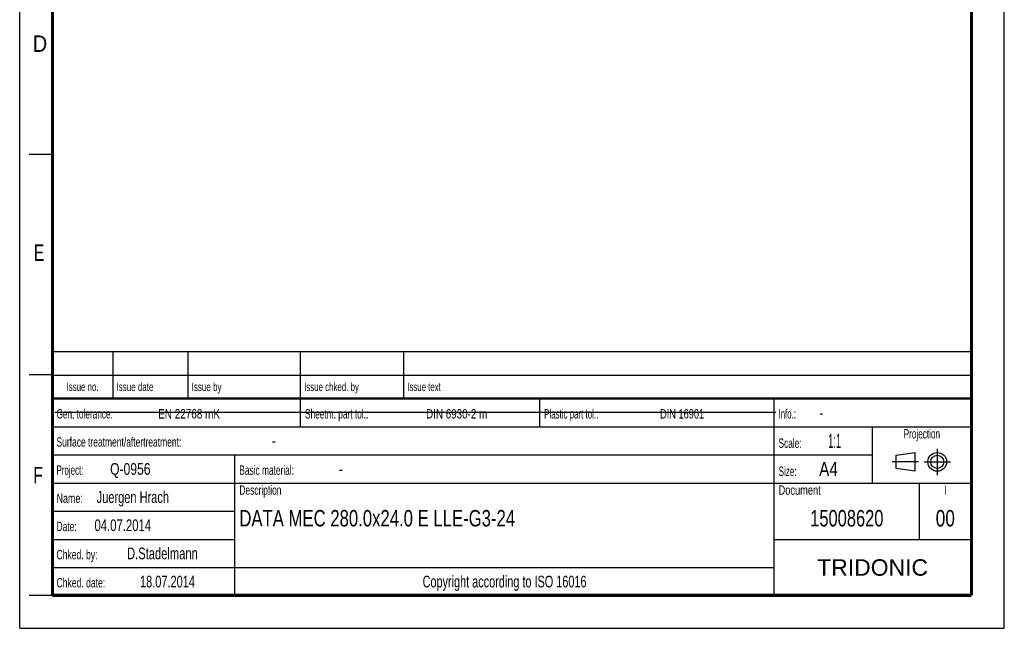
# Model space of a CAD drawing. Header units: millimetres. Extents: x 0 to 210, y 0 to 297.
# Tile 1 of 7: x 0 to 210, y 0 to 130. Entities that reach past the tile are written whole.
import ezdxf
from ezdxf.enums import TextEntityAlignment as Align

# ---------------------------------------------------------------- set-up
doc = ezdxf.new("R2010")
doc.units = ezdxf.units.MM
doc.header["$LTSCALE"] = 19.36
doc.linetypes.add('CENTER', pattern=[0.6, 0.375, -0.075, 0.075, -0.075])
doc.layers.get('0').update_dxf_attribs({"linetype": 'CONTINUOUS'})
doc.layers.add('DEFAULT_1', color=7, linetype='CENTER')
doc.layers.add('Z_NOTICE', color=7, linetype='CONTINUOUS')
doc.styles.add('TEXTSTYLE_2', font='txt', dxfattribs={"width": 0.75})
doc.styles.add('TEXTSTYLE_5', font='arial.ttf')

# ---------------------------------------------------------------- blocks, each defined once
blk = doc.blocks.new('SYMBOL_2_BL0', base_point=(192.31, 35.47))
at = {"color": 2, "linetype": 'CONTINUOUS'}
for p, q in [((186.91, 36.87), (190.91, 37.47)), ((186.91, 34.07), (186.91, 36.87)), ((190.91, 37.47), (190.91, 33.47)), ((190.91, 33.47), (186.91, 34.07))]:
    blk.add_line(p, q, dxfattribs=at)
for radius in [2, 1.4]:
    blk.add_circle((195.71, 35.47), radius, dxfattribs=at)
at = {"layer": 'DEFAULT_1', "color": 2, "linetype": 'CENTER'}
for p, q in [((195.71, 38.27), (195.71, 32.67)), ((191.71, 35.47), (186.11, 35.47)), ((192.91, 35.47), (198.5, 35.47))]:
    blk.add_line(p, q, dxfattribs=at)

msp = doc.modelspace()

# ---------------------------------------------------------------- linework, layer by layer
at = {"color": 2, "linetype": 'CONTINUOUS'}
for p, q in [((0, 0), (0, 297)), ((210, 0), (210, 297)), ((7, 101), (2, 101)), ((6.914, 48.96), (6.914, 58.96)), ((6.914, 58.96), (202.914, 58.96)), ((19.914, 48.96), (19.914, 58.96)), ((35.914, 48.96), (35.914, 58.96)), ((59.914, 48.96), (59.914, 58.96)), ((81.914, 48.96), (81.914, 58.96)), ((202.914, 48.96), (202.914, 58.96)), ((7, 54), (2, 54)), ((6.914, 53.96), (202.914, 53.96)), ((6.914, 6.96), (6.914, 48.96)), ((6.914, 48.96), (202.914, 48.96)), ((6.914, 48.96), (202.914, 48.96)), ((59.914, 42.96), (59.914, 48.96)), ((110.914, 42.96), (110.914, 48.96)), ((160.914, 6.96), (160.914, 48.96)), ((202.914, 6.96), (202.914, 48.96)), ((6.914, 42.96), (202.914, 42.96)), ((181.914, 30.96), (181.914, 42.96)), ((6.914, 36.96), (181.914, 36.96)), ((45.914, 6.96), (45.914, 36.96)), ((6.914, 30.96), (202.914, 30.96)), ((191.914, 18.96), (191.914, 30.96)), ((6.914, 24.96), (45.914, 24.96)), ((6.914, 18.96), (45.914, 18.96)), ((160.914, 18.96), (202.914, 18.96)), ((6.914, 12.96), (160.914, 12.96)), ((7, 7), (2, 7)), ((6.914, 6.96), (202.914, 6.96)), ((0, 0), (210, 0))]:
    msp.add_line(p, q, dxfattribs=at)
at = {"color": 7, "linetype": 'CONTINUOUS'}
msp.add_line((7.468, 46.042), (161.268, 46.042), dxfattribs=at)
for points, const_width in [([(7, 7), (7, 290)], 0.7), ([(203, 7), (203, 290)], 0.7), ([(7, 49), (203, 49)], 0.5), ([(7, 7), (203, 7)], 0.7)]:
    msp.add_lwpolyline(points, dxfattribs=dict(at, const_width=const_width))

# ---------------------------------------------------------------- block references
at = {"color": 2, "linetype": 'CONTINUOUS'}
msp.add_blockref('SYMBOL_2_BL0', (192.305, 35.47), dxfattribs=at)

# ---------------------------------------------------------------- texts
at = {"color": 5, "linetype": 'CONTINUOUS', "style": 'TEXTSTYLE_2'}
for s, width, p in [('D', 0.904762, (2.807, 122.857)), ('E', 0.714286, (3.002, 78.302)), ('F', 0.714286, (2.922, 30.897))]:
    msp.add_text(s, height=3.5, dxfattribs=dict(at, width=width)).set_placement(p)
at = {"layer": 'Z_NOTICE', "color": 5, "linetype": 'CONTINUOUS', "style": 'TEXTSTYLE_2'}
for s, height, width, p in [('Issue date ', 1.8, 0.707792, (20.664, 50.56)), ('Issue by ', 1.8, 0.71164, (36.664, 50.56)), ('Issue chked. by', 1.8, 0.698413, (60.664, 50.56)), ('Issue text ', 1.8, 0.694805, (82.664, 50.56)), ('Gen. tolerance:', 2, 0.657143, (7.851, 44.71)), ('EN 22768 mK', 2, 0.792208, (29.53, 44.71)), ('Sheetm. part tol.:', 2, 0.662698, (60.851, 44.71)), ('DIN 6930-2 m', 2, 0.78373, (86.672, 44.71)), ('Plastic part tol.:', 2, 0.632275, (111.851, 44.71)), ('DIN 16901', 2, 0.73545, (136.577, 44.71)), ('Info.: ', 2, 0.622449, (161.851, 44.71)), ('-', 2.5, 0.714286, (170.565, 44.71)), ('Surface treatment/aftertreatment: ', 2, 0.67577, (7.851, 38.71)), ('Scale:  ', 2, 0.660714, (161.851, 38.46)), ('1:1', 3, 0.5, (172.422, 38.46)), ('-', 2.5, 0.714286, (53.803, 38.71)), ('Project: ', 2, 0.634921, (7.851, 32.71)), ('Q-0956', 2.5, 0.77381, (19.28, 32.71)), ('Basic material: ', 2, 0.66369, (46.851, 32.71)), ('-', 2.5, 0.714286, (68.089, 32.71)), ('Size: ', 2, 0.646825, (161.851, 32.46)), (' A4', 3, 0.809524, (169.613, 32.46)), ('Juergen Hrach', 2.5, 0.703297, (16.422, 26.71)), ('Description', 2, 0.670996, (46.851, 28.46)), ('Document', 2, 0.738095, (161.851, 28.46)), ('Name: ', 2, 0.714286, (7.851, 26.71)), ('04.07.2014', 2.5, 0.721429, (15.946, 20.71)), ('Date: ', 2, 0.674603, (7.851, 20.71)), ('Chked. by: ', 2, 0.683983, (7.851, 14.71)), ('D.Stadelmann', 2.5, 0.712302, (22.899, 14.71)), ('Chked. date: ', 2, 0.684982, (7.851, 8.71)), ('18.07.2014', 2.5, 0.7, (25.661, 8.71))]:
    msp.add_text(s, height=height, dxfattribs=dict(at, width=width)).set_placement(p)
for s, height, width, p in [('Issue no.', 1.8, 0.698413, (13.414, 50.56)), ('Projection', 2, 0.652381, (192.414, 40.46)), ('I', 2, 0.642857, (197.414, 28.46)), ('Copyright according to ISO 16016', 2.5, 0.694196, (103.414, 8.71))]:
    msp.add_text(s, height=height, dxfattribs=dict(at, width=width)).set_placement(p, align=Align.CENTER)
at = {"layer": 'Z_NOTICE', "color": 7, "linetype": 'CONTINUOUS', "style": 'TEXTSTYLE_2', "width": 0.761137}
msp.add_text('DATA MEC 280.0x24.0 E LLE-G3-24', height=3.5, dxfattribs=at).set_placement((46.851, 21.71))
at = {"layer": 'Z_NOTICE', "color": 7, "linetype": 'CONTINUOUS', "style": 'TEXTSTYLE_2'}
for s, width, p in [('15008620', 0.75, (176.414, 21.71)), ('00', 0.785714, (197.414, 21.71))]:
    msp.add_text(s, height=3.5, dxfattribs=dict(at, width=width)).set_placement(p, align=Align.CENTER)
at = {"layer": 'Z_NOTICE', "color": 5, "linetype": 'CONTINUOUS', "style": 'TEXTSTYLE_5'}
msp.add_text('TRIDONIC', height=3.5, dxfattribs=at).set_placement((181.914, 11.21), align=Align.CENTER)

doc.saveas('drawing.dxf')
